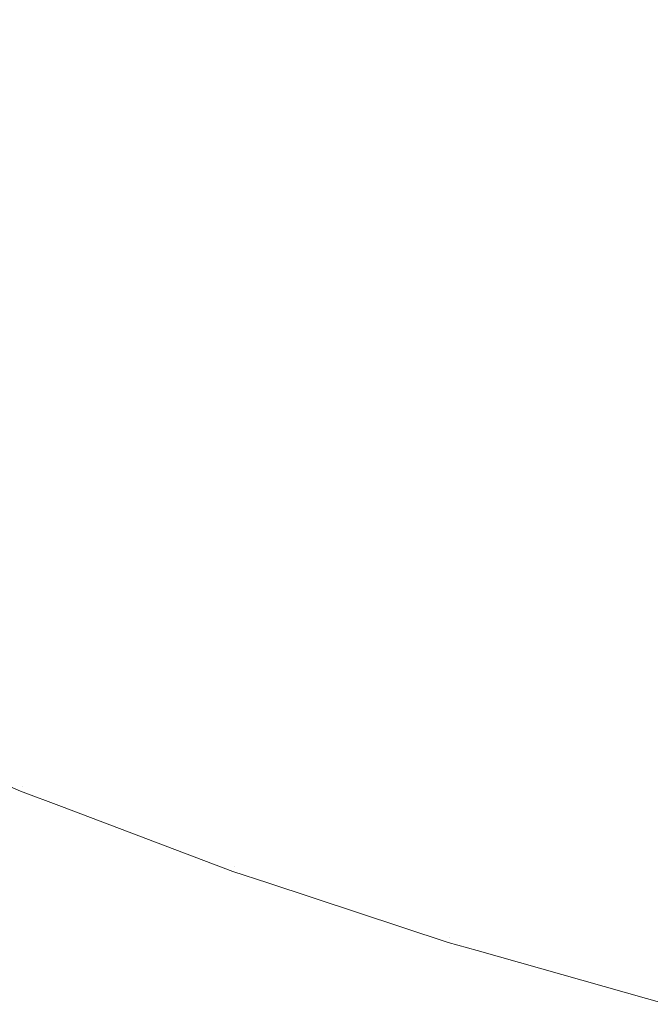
# Model space of a CAD drawing. Header units: centimetres. Extents: x -26.3 to 27.5, y 4.2 to 67.9.
# Tile 4 of 256: x -26.0238 to -26.012, y 4.2034 to 4.2219. Entities that reach past the tile are written whole.
import ezdxf

# ---------------------------------------------------------------- set-up
doc = ezdxf.new("R2010")
doc.units = ezdxf.units.CM
doc.header["$LTSCALE"] = 2.54
doc.layers.add('Lucido design-1', color=7, linetype='Continuous')

# ---------------------------------------------------------------- blocks, each defined once
blk = doc.blocks.new('Gruppo-2-1')
at = {"color": 7, "linetype": 'Continuous', "lineweight": 9}
for points, invisible_edges in [([(-26.021142, 4.223659, -1111.059922), (-26.024359, 4.225197, -1111.059922), (-26.025351, 4.223231, -1111.063494), (-26.022048, 4.221653, -1111.063494)], 15), ([(-26.021142, 4.223659, -1147.159922), (-26.024359, 4.225197, -1147.159922), (-26.025351, 4.223231, -1147.163494), (-26.022048, 4.221653, -1147.163494)], 15), ([(-26.014418, 4.221303, -1111.7689), (-26.017742, 4.222557, -1111.7689), (-26.01688, 4.224701, -1111.77228), (-26.013648, 4.223482, -1111.77228)], 15), ([(-26.014418, 4.221303, -1147.8689), (-26.017742, 4.222557, -1147.8689), (-26.01688, 4.224701, -1147.87228), (-26.013648, 4.223482, -1147.87228)], 15), ([(-26.013741, 4.223218, -1111.056442), (-26.016984, 4.224442, -1111.056442), (-26.017861, 4.222259, -1111.059922), (-26.014525, 4.221, -1111.059922)], 15), ([(-26.013741, 4.223218, -1147.156442), (-26.016984, 4.224442, -1147.156442), (-26.017861, 4.222259, -1147.159922), (-26.014525, 4.221, -1147.159922)], 15), ([(-26.018552, 4.220541, -1111.765425), (-26.021904, 4.221972, -1111.765425), (-26.021009, 4.223952, -1111.7689), (-26.017742, 4.222557, -1111.7689)], 15), ([(-26.018552, 4.220541, -1147.865425), (-26.021904, 4.221972, -1147.865425), (-26.021009, 4.223952, -1147.8689), (-26.017742, 4.222557, -1147.8689)], 15), ([(-26.02274, 4.220122, -1111.761861), (-26.026107, 4.221731, -1111.761861), (-26.025193, 4.223543, -1111.765425), (-26.021904, 4.221972, -1111.765425)], 15), ([(-26.02274, 4.220122, -1147.861861), (-26.026107, 4.221731, -1147.861861), (-26.025193, 4.223543, -1147.865425), (-26.021904, 4.221972, -1147.865425)], 15), ([(-26.017861, 4.222259, -1111.059922), (-26.021142, 4.223659, -1111.059922), (-26.022048, 4.221653, -1111.063494), (-26.018682, 4.220216, -1111.063494)], 15), ([(-26.017861, 4.222259, -1147.159922), (-26.021142, 4.223659, -1147.159922), (-26.022048, 4.221653, -1147.163494), (-26.018682, 4.220216, -1147.163494)], 15), ([(-26.011044, 4.220191, -1111.7689), (-26.014418, 4.221303, -1111.7689), (-26.013648, 4.223482, -1111.77228), (-26.010367, 4.2224, -1111.77228)], 15), ([(-26.011044, 4.220191, -1147.8689), (-26.014418, 4.221303, -1147.8689), (-26.013648, 4.223482, -1147.87228), (-26.010367, 4.2224, -1147.87228)], 15), ([(-26.022048, 4.221653, -1111.063494), (-26.025351, 4.223231, -1111.063494), (-26.026273, 4.221402, -1111.067152), (-26.022892, 4.219787, -1111.067152)], 15), ([(-26.022048, 4.221653, -1147.163494), (-26.025351, 4.223231, -1147.163494), (-26.026273, 4.221402, -1147.167152), (-26.022892, 4.219787, -1147.167152)], 15), ([(-26.010449, 4.222133, -1111.056442), (-26.013741, 4.223218, -1111.056442), (-26.014525, 4.221, -1111.059922), (-26.011138, 4.219884, -1111.059922)], 15), ([(-26.010449, 4.222133, -1147.156442), (-26.013741, 4.223218, -1147.156442), (-26.014525, 4.221, -1147.159922), (-26.011138, 4.219884, -1147.159922)], 15), ([(-26.015141, 4.219255, -1111.765425), (-26.018552, 4.220541, -1111.765425), (-26.017742, 4.222557, -1111.7689), (-26.014418, 4.221303, -1111.7689)], 15), ([(-26.015141, 4.219255, -1147.865425), (-26.018552, 4.220541, -1147.865425), (-26.017742, 4.222557, -1147.8689), (-26.014418, 4.221303, -1147.8689)], 15), ([(-26.014525, 4.221, -1111.059922), (-26.017861, 4.222259, -1111.059922), (-26.018682, 4.220216, -1111.063494), (-26.015258, 4.218924, -1111.063494)], 15), ([(-26.014525, 4.221, -1147.159922), (-26.017861, 4.222259, -1147.159922), (-26.018682, 4.220216, -1147.163494), (-26.015258, 4.218924, -1147.163494)], 15), ([(-26.019309, 4.218658, -1111.761861), (-26.02274, 4.220122, -1111.761861), (-26.021904, 4.221972, -1111.765425), (-26.018552, 4.220541, -1111.765425)], 15), ([(-26.019309, 4.218658, -1147.861861), (-26.02274, 4.220122, -1147.861861), (-26.021904, 4.221972, -1147.865425), (-26.018552, 4.220541, -1147.865425)], 15), ([(-26.023516, 4.218406, -1111.758213), (-26.026955, 4.220049, -1111.758213), (-26.026107, 4.221731, -1111.761861), (-26.02274, 4.220122, -1111.761861)], 15), ([(-26.023516, 4.218406, -1147.858213), (-26.026955, 4.220049, -1147.858213), (-26.026107, 4.221731, -1147.861861), (-26.02274, 4.220122, -1147.861861)], 15), ([(-26.018682, 4.220216, -1111.063494), (-26.022048, 4.221653, -1111.063494), (-26.022892, 4.219787, -1111.067152), (-26.019446, 4.218316, -1111.067152)], 15), ([(-26.018682, 4.220216, -1147.163494), (-26.022048, 4.221653, -1147.163494), (-26.022892, 4.219787, -1147.167152), (-26.019446, 4.218316, -1147.167152)], 15), ([(-26.022892, 4.219787, -1111.067152), (-26.026273, 4.221402, -1111.067152), (-26.027124, 4.219713, -1111.07089), (-26.023671, 4.218063, -1111.07089)], 15), ([(-26.022892, 4.219787, -1147.167152), (-26.026273, 4.221402, -1147.167152), (-26.027124, 4.219713, -1147.17089), (-26.023671, 4.218063, -1147.17089)], 15), ([(-26.01168, 4.218113, -1111.765425), (-26.015141, 4.219255, -1111.765425), (-26.014418, 4.221303, -1111.7689), (-26.011044, 4.220191, -1111.7689)], 15), ([(-26.01168, 4.218113, -1147.865425), (-26.015141, 4.219255, -1147.865425), (-26.014418, 4.221303, -1147.8689), (-26.011044, 4.220191, -1147.8689)], 15), ([(-26.011138, 4.219884, -1111.059922), (-26.014525, 4.221, -1111.059922), (-26.015258, 4.218924, -1111.063494), (-26.011782, 4.217778, -1111.063494)], 15), ([(-26.011138, 4.219884, -1147.159922), (-26.014525, 4.221, -1147.159922), (-26.015258, 4.218924, -1147.163494), (-26.011782, 4.217778, -1147.163494)], 15), ([(-26.015818, 4.217341, -1111.761861), (-26.019309, 4.218658, -1111.761861), (-26.018552, 4.220541, -1111.765425), (-26.015141, 4.219255, -1111.765425)], 15), ([(-26.015818, 4.217341, -1147.861861), (-26.019309, 4.218658, -1147.861861), (-26.018552, 4.220541, -1147.865425), (-26.015141, 4.219255, -1147.865425)], 15), ([(-26.015258, 4.218924, -1111.063494), (-26.018682, 4.220216, -1111.063494), (-26.019446, 4.218316, -1111.067152), (-26.01594, 4.216993, -1111.067152)], 15), ([(-26.015258, 4.218924, -1147.163494), (-26.018682, 4.220216, -1147.163494), (-26.019446, 4.218316, -1147.167152), (-26.01594, 4.216993, -1147.167152)], 15), ([(-26.02423, 4.216826, -1111.754488), (-26.027735, 4.218501, -1111.754488), (-26.026955, 4.220049, -1111.758213), (-26.023516, 4.218406, -1111.758213)], 15), ([(-26.02423, 4.216826, -1147.854488), (-26.027735, 4.218501, -1147.854488), (-26.026955, 4.220049, -1147.858213), (-26.023516, 4.218406, -1147.858213)], 15), ([(-26.020011, 4.21691, -1111.758213), (-26.023516, 4.218406, -1111.758213), (-26.02274, 4.220122, -1111.761861), (-26.019309, 4.218658, -1111.761861)], 15), ([(-26.020011, 4.21691, -1147.858213), (-26.023516, 4.218406, -1147.858213), (-26.02274, 4.220122, -1147.861861), (-26.019309, 4.218658, -1147.861861)], 15), ([(-26.023671, 4.218063, -1111.07089), (-26.027124, 4.219713, -1111.07089), (-26.027904, 4.218167, -1111.074699), (-26.024384, 4.216485, -1111.074699)], 15), ([(-26.023671, 4.218063, -1147.17089), (-26.027124, 4.219713, -1147.17089), (-26.027904, 4.218167, -1147.174699), (-26.024384, 4.216485, -1147.174699)], 15), ([(-26.019446, 4.218316, -1111.067152), (-26.022892, 4.219787, -1111.067152), (-26.023671, 4.218063, -1111.07089), (-26.020151, 4.216561, -1111.07089)], 15), ([(-26.019446, 4.218316, -1147.167152), (-26.022892, 4.219787, -1147.167152), (-26.023671, 4.218063, -1147.17089), (-26.020151, 4.216561, -1147.17089)], 15), ([(-26.012274, 4.216173, -1111.761861), (-26.015818, 4.217341, -1111.761861), (-26.015141, 4.219255, -1111.765425), (-26.01168, 4.218113, -1111.765425)], 15), ([(-26.012274, 4.216173, -1147.861861), (-26.015818, 4.217341, -1147.861861), (-26.015141, 4.219255, -1147.865425), (-26.01168, 4.218113, -1147.865425)], 15), ([(-26.011782, 4.217778, -1111.063494), (-26.015258, 4.218924, -1111.063494), (-26.01594, 4.216993, -1111.067152), (-26.012382, 4.21582, -1111.067152)], 15), ([(-26.011782, 4.217778, -1147.163494), (-26.015258, 4.218924, -1147.163494), (-26.01594, 4.216993, -1147.167152), (-26.012382, 4.21582, -1147.167152)], 15), ([(-26.016445, 4.215564, -1111.758213), (-26.020011, 4.21691, -1111.758213), (-26.019309, 4.218658, -1111.761861), (-26.015818, 4.217341, -1111.761861)], 15), ([(-26.016445, 4.215564, -1147.858213), (-26.020011, 4.21691, -1147.858213), (-26.019309, 4.218658, -1147.861861), (-26.015818, 4.217341, -1147.861861)], 15), ([(-26.020657, 4.215301, -1111.754488), (-26.02423, 4.216826, -1111.754488), (-26.023516, 4.218406, -1111.758213), (-26.020011, 4.21691, -1111.758213)], 15), ([(-26.020657, 4.215301, -1147.854488), (-26.02423, 4.216826, -1147.854488), (-26.023516, 4.218406, -1147.858213), (-26.020011, 4.21691, -1147.858213)], 15), ([(-26.01594, 4.216993, -1111.067152), (-26.019446, 4.218316, -1111.067152), (-26.020151, 4.216561, -1111.07089), (-26.016571, 4.21521, -1111.07089)], 15), ([(-26.01594, 4.216993, -1147.167152), (-26.019446, 4.218316, -1147.167152), (-26.020151, 4.216561, -1147.17089), (-26.016571, 4.21521, -1147.17089)], 15), ([(-26.020151, 4.216561, -1111.07089), (-26.023671, 4.218063, -1111.07089), (-26.024384, 4.216485, -1111.074699), (-26.020797, 4.214955, -1111.074699)], 15), ([(-26.020151, 4.216561, -1147.17089), (-26.023671, 4.218063, -1147.17089), (-26.024384, 4.216485, -1147.174699), (-26.020797, 4.214955, -1147.174699)], 15), ([(-26.008684, 4.215156, -1111.761861), (-26.012274, 4.216173, -1111.761861), (-26.01168, 4.218113, -1111.765425), (-26.008173, 4.21712, -1111.765425)], 15), ([(-26.008684, 4.215156, -1147.861861), (-26.012274, 4.216173, -1147.861861), (-26.01168, 4.218113, -1147.865425), (-26.008173, 4.21712, -1147.865425)], 15), ([(-26.008261, 4.216781, -1111.063494), (-26.011782, 4.217778, -1111.063494), (-26.012382, 4.21582, -1111.067152), (-26.008777, 4.214799, -1111.067152)], 15), ([(-26.008261, 4.216781, -1147.163494), (-26.011782, 4.217778, -1147.163494), (-26.012382, 4.21582, -1147.167152), (-26.008777, 4.214799, -1147.167152)], 15), ([(-26.012826, 4.214371, -1111.758213), (-26.016445, 4.215564, -1111.758213), (-26.015818, 4.217341, -1111.761861), (-26.012274, 4.216173, -1111.761861)], 15), ([(-26.012826, 4.214371, -1147.858213), (-26.016445, 4.215564, -1147.858213), (-26.015818, 4.217341, -1147.861861), (-26.012274, 4.216173, -1147.861861)], 15), ([(-26.017023, 4.21393, -1111.754488), (-26.020657, 4.215301, -1111.754488), (-26.020011, 4.21691, -1111.758213), (-26.016445, 4.215564, -1111.758213)], 15), ([(-26.017023, 4.21393, -1147.854488), (-26.020657, 4.215301, -1147.854488), (-26.020011, 4.21691, -1147.858213), (-26.016445, 4.215564, -1147.858213)], 15), ([(-26.012382, 4.21582, -1111.067152), (-26.01594, 4.216993, -1111.067152), (-26.016571, 4.21521, -1111.07089), (-26.012936, 4.214012, -1111.07089)], 15), ([(-26.012382, 4.21582, -1147.167152), (-26.01594, 4.216993, -1147.167152), (-26.016571, 4.21521, -1147.17089), (-26.012936, 4.214012, -1147.17089)], 15), ([(-26.021247, 4.213835, -1111.750691), (-26.024881, 4.215386, -1111.750691), (-26.02423, 4.216826, -1111.754488), (-26.020657, 4.215301, -1111.754488)], 15), ([(-26.021247, 4.213835, -1147.850691), (-26.024881, 4.215386, -1147.850691), (-26.02423, 4.216826, -1147.854488), (-26.020657, 4.215301, -1147.854488)], 15), ([(-26.016571, 4.21521, -1111.07089), (-26.020151, 4.216561, -1111.07089), (-26.020797, 4.214955, -1111.074699), (-26.017147, 4.213577, -1111.074699)], 15), ([(-26.016571, 4.21521, -1147.17089), (-26.020151, 4.216561, -1147.17089), (-26.020797, 4.214955, -1147.174699), (-26.017147, 4.213577, -1147.174699)], 15), ([(-26.020797, 4.214955, -1111.074699), (-26.024384, 4.216485, -1111.074699), (-26.025031, 4.215056, -1111.078574), (-26.021382, 4.213499, -1111.078574)], 15), ([(-26.020797, 4.214955, -1147.174699), (-26.024384, 4.216485, -1147.174699), (-26.025031, 4.215056, -1147.178574), (-26.021382, 4.213499, -1147.178574)], 15), ([(-26.009159, 4.213333, -1111.758213), (-26.012826, 4.214371, -1111.758213), (-26.012274, 4.216173, -1111.761861), (-26.008684, 4.215156, -1111.761861)], 15), ([(-26.009159, 4.213333, -1147.858213), (-26.012826, 4.214371, -1147.858213), (-26.012274, 4.216173, -1147.861861), (-26.008684, 4.215156, -1147.861861)], 15), ([(-26.008777, 4.214799, -1111.067152), (-26.012382, 4.21582, -1111.067152), (-26.012936, 4.214012, -1111.07089), (-26.009254, 4.212969, -1111.07089)], 15), ([(-26.008777, 4.214799, -1147.167152), (-26.012382, 4.21582, -1147.167152), (-26.012936, 4.214012, -1147.17089), (-26.009254, 4.212969, -1147.17089)], 15), ([(-26.013333, 4.212714, -1111.754488), (-26.017023, 4.21393, -1111.754488), (-26.016445, 4.215564, -1111.758213), (-26.012826, 4.214371, -1111.758213)], 15), ([(-26.013333, 4.212714, -1147.854488), (-26.017023, 4.21393, -1147.854488), (-26.016445, 4.215564, -1147.858213), (-26.012826, 4.214371, -1147.858213)], 15), ([(-26.021778, 4.212513, -1111.746829), (-26.025468, 4.214088, -1111.746829), (-26.024881, 4.215386, -1111.750691), (-26.021247, 4.213835, -1111.750691)], 15), ([(-26.021778, 4.212513, -1147.846829), (-26.025468, 4.214088, -1147.846829), (-26.024881, 4.215386, -1147.850691), (-26.021247, 4.213835, -1147.850691)], 15), ([(-26.017549, 4.212439, -1111.750691), (-26.021247, 4.213835, -1111.750691), (-26.020657, 4.215301, -1111.754488), (-26.017023, 4.21393, -1111.754488)], 15), ([(-26.017549, 4.212439, -1147.850691), (-26.021247, 4.213835, -1147.850691), (-26.020657, 4.215301, -1147.854488), (-26.017023, 4.21393, -1147.854488)], 15), ([(-26.021382, 4.213499, -1111.078574), (-26.025031, 4.215056, -1111.078574), (-26.025609, 4.213776, -1111.082507), (-26.021905, 4.212195, -1111.082507)], 15), ([(-26.021382, 4.213499, -1147.178574), (-26.025031, 4.215056, -1147.178574), (-26.025609, 4.213776, -1147.182507), (-26.021905, 4.212195, -1147.182507)], 15), ([(-26.012936, 4.214012, -1111.07089), (-26.016571, 4.21521, -1111.07089), (-26.017147, 4.213577, -1111.074699), (-26.013443, 4.212356, -1111.074699)], 15), ([(-26.012936, 4.214012, -1147.17089), (-26.016571, 4.21521, -1147.17089), (-26.017147, 4.213577, -1147.174699), (-26.013443, 4.212356, -1147.174699)], 15), ([(-26.017147, 4.213577, -1111.074699), (-26.020797, 4.214955, -1111.074699), (-26.021382, 4.213499, -1111.078574), (-26.01767, 4.212098, -1111.078574)], 15), ([(-26.017147, 4.213577, -1147.174699), (-26.020797, 4.214955, -1147.174699), (-26.021382, 4.213499, -1147.178574), (-26.01767, 4.212098, -1147.178574)], 15), ([(-26.009596, 4.211655, -1111.754488), (-26.013333, 4.212714, -1111.754488), (-26.012826, 4.214371, -1111.758213), (-26.009159, 4.213333, -1111.758213)], 15), ([(-26.009596, 4.211655, -1147.854488), (-26.013333, 4.212714, -1147.854488), (-26.012826, 4.214371, -1147.858213), (-26.009159, 4.213333, -1147.858213)], 15), ([(-26.022249, 4.211339, -1111.742909), (-26.025989, 4.212935, -1111.742909), (-26.025468, 4.214088, -1111.746829), (-26.021778, 4.212513, -1111.746829)], 15), ([(-26.022249, 4.211339, -1147.842909), (-26.025989, 4.212935, -1147.842909), (-26.025468, 4.214088, -1147.846829), (-26.021778, 4.212513, -1147.846829)], 15), ([(-26.009254, 4.212969, -1111.07089), (-26.012936, 4.214012, -1111.07089), (-26.013443, 4.212356, -1111.074699), (-26.00969, 4.211294, -1111.074699)], 15), ([(-26.009254, 4.212969, -1147.17089), (-26.012936, 4.214012, -1147.17089), (-26.013443, 4.212356, -1147.174699), (-26.00969, 4.211294, -1147.174699)], 15), ([(-26.021905, 4.212195, -1111.082507), (-26.025609, 4.213776, -1111.082507), (-26.026119, 4.212647, -1111.086492), (-26.022367, 4.211046, -1111.086492)], 15), ([(-26.021905, 4.212195, -1147.182507), (-26.025609, 4.213776, -1147.182507), (-26.026119, 4.212647, -1147.186492), (-26.022367, 4.211046, -1147.186492)], 15), ([(-26.018024, 4.211096, -1111.746829), (-26.021778, 4.212513, -1111.746829), (-26.021247, 4.213835, -1111.750691), (-26.017549, 4.212439, -1111.750691)], 15), ([(-26.018024, 4.211096, -1147.846829), (-26.021778, 4.212513, -1147.846829), (-26.021247, 4.213835, -1147.850691), (-26.017549, 4.212439, -1147.850691)], 15), ([(-26.013796, 4.211202, -1111.750691), (-26.017549, 4.212439, -1111.750691), (-26.017023, 4.21393, -1111.754488), (-26.013333, 4.212714, -1111.754488)], 15), ([(-26.013796, 4.211202, -1147.850691), (-26.017549, 4.212439, -1147.850691), (-26.017023, 4.21393, -1147.854488), (-26.013333, 4.212714, -1147.854488)], 15), ([(-26.013443, 4.212356, -1111.074699), (-26.017147, 4.213577, -1111.074699), (-26.01767, 4.212098, -1111.078574), (-26.013902, 4.210856, -1111.078574)], 15), ([(-26.013443, 4.212356, -1147.174699), (-26.017147, 4.213577, -1147.174699), (-26.01767, 4.212098, -1147.178574), (-26.013902, 4.210856, -1147.178574)], 15), ([(-26.01767, 4.212098, -1111.078574), (-26.021382, 4.213499, -1111.078574), (-26.021905, 4.212195, -1111.082507), (-26.018138, 4.210773, -1111.082507)], 15), ([(-26.01767, 4.212098, -1147.178574), (-26.021382, 4.213499, -1147.178574), (-26.021905, 4.212195, -1147.182507), (-26.018138, 4.210773, -1147.182507)], 15), ([(-26.022661, 4.210315, -1111.738936), (-26.026444, 4.211929, -1111.738936), (-26.025989, 4.212935, -1111.742909), (-26.022249, 4.211339, -1111.742909)], 15), ([(-26.022661, 4.210315, -1147.838936), (-26.026444, 4.211929, -1147.838936), (-26.025989, 4.212935, -1147.842909), (-26.022249, 4.211339, -1147.842909)], 15), ([(-26.022367, 4.211046, -1111.086492), (-26.026119, 4.212647, -1111.086492), (-26.02656, 4.211672, -1111.090522), (-26.022766, 4.210054, -1111.090522)], 15), ([(-26.022367, 4.211046, -1147.186492), (-26.026119, 4.212647, -1147.186492), (-26.02656, 4.211672, -1147.190522), (-26.022766, 4.210054, -1147.190522)], 15), ([(-26.009994, 4.210126, -1111.750691), (-26.013796, 4.211202, -1111.750691), (-26.013333, 4.212714, -1111.754488), (-26.009596, 4.211655, -1111.754488)], 15), ([(-26.009994, 4.210126, -1147.850691), (-26.013796, 4.211202, -1147.850691), (-26.013333, 4.212714, -1147.854488), (-26.009596, 4.211655, -1147.854488)], 15), ([(-26.018445, 4.209903, -1111.742909), (-26.022249, 4.211339, -1111.742909), (-26.021778, 4.212513, -1111.746829), (-26.018024, 4.211096, -1111.746829)], 15), ([(-26.018445, 4.209903, -1147.842909), (-26.022249, 4.211339, -1147.842909), (-26.021778, 4.212513, -1147.846829), (-26.018024, 4.211096, -1147.846829)], 15), ([(-26.014213, 4.20984, -1111.746829), (-26.018024, 4.211096, -1111.746829), (-26.017549, 4.212439, -1111.750691), (-26.013796, 4.211202, -1111.750691)], 15), ([(-26.014213, 4.20984, -1147.846829), (-26.018024, 4.211096, -1147.846829), (-26.017549, 4.212439, -1147.850691), (-26.013796, 4.211202, -1147.850691)], 15), ([(-26.00969, 4.211294, -1111.074699), (-26.013443, 4.212356, -1111.074699), (-26.013902, 4.210856, -1111.078574), (-26.010085, 4.209775, -1111.078574)], 15), ([(-26.00969, 4.211294, -1147.174699), (-26.013443, 4.212356, -1147.174699), (-26.013902, 4.210856, -1147.178574), (-26.010085, 4.209775, -1147.178574)], 15), ([(-26.018138, 4.210773, -1111.082507), (-26.021905, 4.212195, -1111.082507), (-26.022367, 4.211046, -1111.086492), (-26.018551, 4.209606, -1111.086492)], 15), ([(-26.018138, 4.210773, -1147.182507), (-26.021905, 4.212195, -1147.182507), (-26.022367, 4.211046, -1147.186492), (-26.018551, 4.209606, -1147.186492)], 15), ([(-26.013902, 4.210856, -1111.078574), (-26.01767, 4.212098, -1111.078574), (-26.018138, 4.210773, -1111.082507), (-26.014314, 4.209513, -1111.082507)], 15), ([(-26.013902, 4.210856, -1147.178574), (-26.01767, 4.212098, -1147.178574), (-26.018138, 4.210773, -1147.182507), (-26.014314, 4.209513, -1147.182507)], 15), ([(-26.023011, 4.209443, -1111.734917), (-26.026831, 4.211073, -1111.734917), (-26.026444, 4.211929, -1111.738936), (-26.022661, 4.210315, -1111.738936)], 15), ([(-26.023011, 4.209443, -1147.834917), (-26.026831, 4.211073, -1147.834917), (-26.026444, 4.211929, -1147.838936), (-26.022661, 4.210315, -1147.838936)], 15), ([(-26.022766, 4.210054, -1111.090522), (-26.02656, 4.211672, -1111.090522), (-26.026931, 4.210852, -1111.094589), (-26.023102, 4.209218, -1111.094589)], 15), ([(-26.022766, 4.210054, -1147.190522), (-26.02656, 4.211672, -1147.190522), (-26.026931, 4.210852, -1147.194589), (-26.023102, 4.209218, -1147.194589)], 15), ([(-26.018813, 4.208863, -1111.738936), (-26.022661, 4.210315, -1111.738936), (-26.022249, 4.211339, -1111.742909), (-26.018445, 4.209903, -1111.742909)], 15), ([(-26.018813, 4.208863, -1147.838936), (-26.022661, 4.210315, -1147.838936), (-26.022249, 4.211339, -1147.842909), (-26.018445, 4.209903, -1147.842909)], 15), ([(-26.010353, 4.208747, -1111.746829), (-26.014213, 4.20984, -1111.746829), (-26.013796, 4.211202, -1111.750691), (-26.009994, 4.210126, -1111.750691)], 15), ([(-26.010353, 4.208747, -1147.846829), (-26.014213, 4.20984, -1147.846829), (-26.013796, 4.211202, -1147.850691), (-26.009994, 4.210126, -1147.850691)], 15), ([(-26.0233, 4.208726, -1111.73086), (-26.027149, 4.210368, -1111.73086), (-26.026831, 4.211073, -1111.734917), (-26.023011, 4.209443, -1111.734917)], 15), ([(-26.0233, 4.208726, -1147.83086), (-26.027149, 4.210368, -1147.83086), (-26.026831, 4.211073, -1147.834917), (-26.023011, 4.209443, -1147.834917)], 15), ([(-26.018551, 4.209606, -1111.086492), (-26.022367, 4.211046, -1111.086492), (-26.022766, 4.210054, -1111.090522), (-26.018907, 4.208597, -1111.090522)], 15), ([(-26.018551, 4.209606, -1147.186492), (-26.022367, 4.211046, -1147.186492), (-26.022766, 4.210054, -1147.190522), (-26.018907, 4.208597, -1147.190522)], 15), ([(-26.014584, 4.208631, -1111.742909), (-26.018445, 4.209903, -1111.742909), (-26.018024, 4.211096, -1111.746829), (-26.014213, 4.20984, -1111.746829)], 15), ([(-26.014584, 4.208631, -1147.842909), (-26.018445, 4.209903, -1147.842909), (-26.018024, 4.211096, -1147.846829), (-26.014213, 4.20984, -1147.846829)], 15), ([(-26.023102, 4.209218, -1111.094589), (-26.026931, 4.210852, -1111.094589), (-26.027231, 4.210187, -1111.098686), (-26.023374, 4.208541, -1111.098686)], 15), ([(-26.023102, 4.209218, -1147.194589), (-26.026931, 4.210852, -1147.194589), (-26.027231, 4.210187, -1147.198686), (-26.023374, 4.208541, -1147.198686)], 15), ([(-26.010085, 4.209775, -1111.078574), (-26.013902, 4.210856, -1111.078574), (-26.014314, 4.209513, -1111.082507), (-26.010439, 4.208416, -1111.082507)], 15), ([(-26.010085, 4.209775, -1147.178574), (-26.013902, 4.210856, -1147.178574), (-26.014314, 4.209513, -1147.182507), (-26.010439, 4.208416, -1147.182507)], 15), ([(-26.014314, 4.209513, -1111.082507), (-26.018138, 4.210773, -1111.082507), (-26.018551, 4.209606, -1111.086492), (-26.014676, 4.208329, -1111.086492)], 15), ([(-26.014314, 4.209513, -1147.182507), (-26.018138, 4.210773, -1147.182507), (-26.018551, 4.209606, -1147.186492), (-26.014676, 4.208329, -1147.186492)], 15), ([(-26.023526, 4.208163, -1111.726771), (-26.027399, 4.209816, -1111.726771), (-26.027149, 4.210368, -1111.73086), (-26.0233, 4.208726, -1111.73086)], 15), ([(-26.023526, 4.208163, -1147.826771), (-26.027399, 4.209816, -1147.826771), (-26.027149, 4.210368, -1147.83086), (-26.0233, 4.208726, -1147.83086)], 15), ([(-26.019126, 4.207977, -1111.734917), (-26.023011, 4.209443, -1111.734917), (-26.022661, 4.210315, -1111.738936), (-26.018813, 4.208863, -1111.738936)], 15), ([(-26.019126, 4.207977, -1147.834917), (-26.023011, 4.209443, -1147.834917), (-26.022661, 4.210315, -1147.838936), (-26.018813, 4.208863, -1147.838936)], 15), ([(-26.023374, 4.208541, -1111.098686), (-26.027231, 4.210187, -1111.098686), (-26.027461, 4.209679, -1111.102807), (-26.023582, 4.208023, -1111.102807)], 15), ([(-26.023374, 4.208541, -1147.198686), (-26.027231, 4.210187, -1147.198686), (-26.027461, 4.209679, -1147.202807), (-26.023582, 4.208023, -1147.202807)], 15), ([(-26.018907, 4.208597, -1111.090522), (-26.022766, 4.210054, -1111.090522), (-26.023102, 4.209218, -1111.094589), (-26.019207, 4.207748, -1111.094589)], 15), ([(-26.018907, 4.208597, -1147.190522), (-26.022766, 4.210054, -1147.190522), (-26.023102, 4.209218, -1147.194589), (-26.019207, 4.207748, -1147.194589)], 15), ([(-26.014907, 4.207575, -1111.738936), (-26.018813, 4.208863, -1111.738936), (-26.018445, 4.209903, -1111.742909), (-26.014584, 4.208631, -1111.742909)], 15), ([(-26.014907, 4.207575, -1147.838936), (-26.018813, 4.208863, -1147.838936), (-26.018445, 4.209903, -1147.842909), (-26.014584, 4.208631, -1147.842909)], 15), ([(-26.023688, 4.207758, -1111.722656), (-26.027579, 4.209418, -1111.722656), (-26.027399, 4.209816, -1111.726771), (-26.023526, 4.208163, -1111.726771)], 15), ([(-26.023688, 4.207758, -1147.822656), (-26.027579, 4.209418, -1147.822656), (-26.027399, 4.209816, -1147.826771), (-26.023526, 4.208163, -1147.826771)], 15), ([(-26.010672, 4.207523, -1111.742909), (-26.014584, 4.208631, -1111.742909), (-26.014213, 4.20984, -1111.746829), (-26.010353, 4.208747, -1111.746829)], 15), ([(-26.010672, 4.207523, -1147.842909), (-26.014584, 4.208631, -1147.842909), (-26.014213, 4.20984, -1147.846829), (-26.010353, 4.208747, -1147.846829)], 15), ([(-26.023582, 4.208023, -1111.102807), (-26.027461, 4.209679, -1111.102807), (-26.02762, 4.209327, -1111.106944), (-26.023726, 4.207665, -1111.106944)], 15), ([(-26.023582, 4.208023, -1147.202807), (-26.027461, 4.209679, -1147.202807), (-26.02762, 4.209327, -1147.206944), (-26.023726, 4.207665, -1147.206944)], 15), ([(-26.014676, 4.208329, -1111.086492), (-26.018551, 4.209606, -1111.086492), (-26.018907, 4.208597, -1111.090522), (-26.01499, 4.207306, -1111.090522)], 15), ([(-26.014676, 4.208329, -1147.186492), (-26.018551, 4.209606, -1147.186492), (-26.018907, 4.208597, -1147.190522), (-26.01499, 4.207306, -1147.190522)], 15), ([(-26.023788, 4.207511, -1111.718524), (-26.027688, 4.209176, -1111.718524), (-26.027579, 4.209418, -1111.722656), (-26.023688, 4.207758, -1111.722656)], 15), ([(-26.023788, 4.207511, -1147.818524), (-26.027688, 4.209176, -1147.818524), (-26.027579, 4.209418, -1147.822656), (-26.023688, 4.207758, -1147.822656)], 15), ([(-26.019384, 4.207248, -1111.73086), (-26.0233, 4.208726, -1111.73086), (-26.023011, 4.209443, -1111.734917), (-26.019126, 4.207977, -1111.734917)], 15), ([(-26.019384, 4.207248, -1147.83086), (-26.0233, 4.208726, -1147.83086), (-26.023011, 4.209443, -1147.834917), (-26.019126, 4.207977, -1147.834917)], 15), ([(-26.010439, 4.208416, -1111.082507), (-26.014314, 4.209513, -1111.082507), (-26.014676, 4.208329, -1111.086492), (-26.010751, 4.207218, -1111.086492)], 15), ([(-26.010439, 4.208416, -1147.182507), (-26.014314, 4.209513, -1147.182507), (-26.014676, 4.208329, -1147.186492), (-26.010751, 4.207218, -1147.186492)], 15), ([(-26.023726, 4.207665, -1111.106944), (-26.02762, 4.209327, -1111.106944), (-26.027708, 4.209132, -1111.111089), (-26.023805, 4.207467, -1111.111089)], 15), ([(-26.023726, 4.207665, -1147.206944), (-26.02762, 4.209327, -1147.206944), (-26.027708, 4.209132, -1147.211089), (-26.023805, 4.207467, -1147.211089)], 15), ([(-26.027688, 4.209176, -1111.718524), (-26.023788, 4.207511, -1111.718524), (-26.023823, 4.207423, -1111.714164), (-26.026855, 4.208717, -1111.714164)], 11), ([(-26.027688, 4.209176, -1147.818524), (-26.023788, 4.207511, -1147.818524), (-26.023823, 4.207423, -1147.814164), (-26.026855, 4.208717, -1147.814164)], 11), ([(-26.019207, 4.207748, -1111.094589), (-26.023102, 4.209218, -1111.094589), (-26.023374, 4.208541, -1111.098686), (-26.01945, 4.20706, -1111.098686)], 15), ([(-26.019207, 4.207748, -1147.194589), (-26.023102, 4.209218, -1147.194589), (-26.023374, 4.208541, -1147.198686), (-26.01945, 4.20706, -1147.198686)], 15), ([(-26.026855, 4.208717, -1111.114164), (-26.023823, 4.207423, -1111.114164), (-26.023805, 4.207467, -1111.111089), (-26.027708, 4.209132, -1111.111089)], 14), ([(-26.026855, 4.208717, -1147.214164), (-26.023823, 4.207423, -1147.214164), (-26.023805, 4.207467, -1147.211089), (-26.027708, 4.209132, -1147.211089)], 14), ([(-26.015182, 4.206677, -1111.734917), (-26.019126, 4.207977, -1111.734917), (-26.018813, 4.208863, -1111.738936), (-26.014907, 4.207575, -1111.738936)], 15), ([(-26.015182, 4.206677, -1147.834917), (-26.019126, 4.207977, -1147.834917), (-26.018813, 4.208863, -1147.838936), (-26.014907, 4.207575, -1147.838936)], 15), ([(-26.023823, 4.207423, -1111.114164), (-26.026855, 4.208717, -1111.114164), (-26.026855, 4.208717, -1111.714164), (-26.023823, 4.207423, -1111.714164)], 10), ([(-26.023823, 4.207423, -1147.214164), (-26.026855, 4.208717, -1147.214164), (-26.026855, 4.208717, -1147.814164), (-26.023823, 4.207423, -1147.814164)], 10), ([(-26.019586, 4.206677, -1111.726771), (-26.023526, 4.208163, -1111.726771), (-26.0233, 4.208726, -1111.73086), (-26.019384, 4.207248, -1111.73086)], 15), ([(-26.019586, 4.206677, -1147.826771), (-26.023526, 4.208163, -1147.826771), (-26.0233, 4.208726, -1147.83086), (-26.019384, 4.207248, -1147.83086)], 15), ([(-26.01499, 4.207306, -1111.090522), (-26.018907, 4.208597, -1111.090522), (-26.019207, 4.207748, -1111.094589), (-26.015253, 4.206445, -1111.094589)], 15), ([(-26.01499, 4.207306, -1147.190522), (-26.018907, 4.208597, -1147.190522), (-26.019207, 4.207748, -1147.194589), (-26.015253, 4.206445, -1147.194589)], 15), ([(-26.01095, 4.206455, -1111.738936), (-26.014907, 4.207575, -1111.738936), (-26.014584, 4.208631, -1111.742909), (-26.010672, 4.207523, -1111.742909)], 15), ([(-26.01095, 4.206455, -1147.838936), (-26.014907, 4.207575, -1147.838936), (-26.014584, 4.208631, -1147.842909), (-26.010672, 4.207523, -1147.842909)], 15), ([(-26.01945, 4.20706, -1111.098686), (-26.023374, 4.208541, -1111.098686), (-26.023582, 4.208023, -1111.102807), (-26.019636, 4.206534, -1111.102807)], 15), ([(-26.01945, 4.20706, -1147.198686), (-26.023374, 4.208541, -1147.198686), (-26.023582, 4.208023, -1147.202807), (-26.019636, 4.206534, -1147.202807)], 15), ([(-26.010751, 4.207218, -1111.086492), (-26.014676, 4.208329, -1111.086492), (-26.01499, 4.207306, -1111.090522), (-26.011021, 4.206182, -1111.090522)], 15), ([(-26.010751, 4.207218, -1147.186492), (-26.014676, 4.208329, -1147.186492), (-26.01499, 4.207306, -1147.190522), (-26.011021, 4.206182, -1147.190522)], 15), ([(-26.019731, 4.206265, -1111.722656), (-26.023688, 4.207758, -1111.722656), (-26.023526, 4.208163, -1111.726771), (-26.019586, 4.206677, -1111.726771)], 15), ([(-26.019731, 4.206265, -1147.822656), (-26.023688, 4.207758, -1147.822656), (-26.023526, 4.208163, -1147.826771), (-26.019586, 4.206677, -1147.826771)], 15), ([(-26.019636, 4.206534, -1111.102807), (-26.023582, 4.208023, -1111.102807), (-26.023726, 4.207665, -1111.106944), (-26.019764, 4.20617, -1111.106944)], 15), ([(-26.019636, 4.206534, -1147.202807), (-26.023582, 4.208023, -1147.202807), (-26.023726, 4.207665, -1147.206944), (-26.019764, 4.20617, -1147.206944)], 15), ([(-26.015409, 4.205937, -1111.73086), (-26.019384, 4.207248, -1111.73086), (-26.019126, 4.207977, -1111.734917), (-26.015182, 4.206677, -1111.734917)], 15), ([(-26.015409, 4.205937, -1147.83086), (-26.019384, 4.207248, -1147.83086), (-26.019126, 4.207977, -1147.834917), (-26.015182, 4.206677, -1147.834917)], 15), ([(-26.01982, 4.206014, -1111.718524), (-26.023788, 4.207511, -1111.718524), (-26.023688, 4.207758, -1111.722656), (-26.019731, 4.206265, -1111.722656)], 15), ([(-26.01982, 4.206014, -1147.818524), (-26.023788, 4.207511, -1147.818524), (-26.023688, 4.207758, -1147.822656), (-26.019731, 4.206265, -1147.822656)], 15), ([(-26.015253, 4.206445, -1111.094589), (-26.019207, 4.207748, -1111.094589), (-26.01945, 4.20706, -1111.098686), (-26.015467, 4.205748, -1111.098686)], 15), ([(-26.015253, 4.206445, -1147.194589), (-26.019207, 4.207748, -1147.194589), (-26.01945, 4.20706, -1147.198686), (-26.015467, 4.205748, -1147.198686)], 15), ([(-26.023059, 4.207135, -1111.714164), (-26.023823, 4.207423, -1111.714164), (-26.023788, 4.207511, -1111.718524)], 10), ([(-26.023059, 4.207135, -1147.814164), (-26.023823, 4.207423, -1147.814164), (-26.023788, 4.207511, -1147.818524)], 10), ([(-26.019764, 4.20617, -1111.106944), (-26.023726, 4.207665, -1111.106944), (-26.023805, 4.207467, -1111.111089), (-26.019836, 4.205969, -1111.111089)], 15), ([(-26.019764, 4.20617, -1147.206944), (-26.023726, 4.207665, -1147.206944), (-26.023805, 4.207467, -1147.211089), (-26.019836, 4.205969, -1147.211089)], 15), ([(-26.023788, 4.207511, -1111.718524), (-26.01982, 4.206014, -1111.718524), (-26.019851, 4.205924, -1111.714164), (-26.023059, 4.207135, -1111.714164)], 11), ([(-26.023788, 4.207511, -1147.818524), (-26.01982, 4.206014, -1147.818524), (-26.019851, 4.205924, -1147.814164), (-26.023059, 4.207135, -1147.814164)], 11), ([(-26.011187, 4.205546, -1111.734917), (-26.015182, 4.206677, -1111.734917), (-26.014907, 4.207575, -1111.738936), (-26.01095, 4.206455, -1111.738936)], 15), ([(-26.011187, 4.205546, -1147.834917), (-26.015182, 4.206677, -1147.834917), (-26.014907, 4.207575, -1147.838936), (-26.01095, 4.206455, -1147.838936)], 15), ([(-26.023805, 4.207467, -1111.111089), (-26.023823, 4.207423, -1111.114164), (-26.023059, 4.207135, -1111.114164)], 9), ([(-26.023805, 4.207467, -1147.211089), (-26.023823, 4.207423, -1147.214164), (-26.023059, 4.207135, -1147.214164)], 9), ([(-26.023823, 4.207423, -1111.714164), (-26.023059, 4.207135, -1111.714164), (-26.023059, 4.207135, -1111.114164), (-26.023823, 4.207423, -1111.114164)], 10), ([(-26.023823, 4.207423, -1147.814164), (-26.023059, 4.207135, -1147.814164), (-26.023059, 4.207135, -1147.214164), (-26.023823, 4.207423, -1147.214164)], 10), ([(-26.023059, 4.207135, -1111.114164), (-26.019851, 4.205924, -1111.114164), (-26.019836, 4.205969, -1111.111089), (-26.023805, 4.207467, -1111.111089)], 14), ([(-26.023059, 4.207135, -1147.214164), (-26.019851, 4.205924, -1147.214164), (-26.019836, 4.205969, -1147.211089), (-26.023805, 4.207467, -1147.211089)], 14), ([(-26.011021, 4.206182, -1111.090522), (-26.01499, 4.207306, -1111.090522), (-26.015253, 4.206445, -1111.094589), (-26.011248, 4.205311, -1111.094589)], 15), ([(-26.011021, 4.206182, -1147.190522), (-26.01499, 4.207306, -1147.190522), (-26.015253, 4.206445, -1147.194589), (-26.011248, 4.205311, -1147.194589)], 15), ([(-26.019851, 4.205924, -1111.114164), (-26.023059, 4.207135, -1111.114164), (-26.023059, 4.207135, -1111.714164), (-26.019851, 4.205924, -1111.714164)], 10), ([(-26.019851, 4.205924, -1147.214164), (-26.023059, 4.207135, -1147.214164), (-26.023059, 4.207135, -1147.814164), (-26.019851, 4.205924, -1147.814164)], 10), ([(-26.015586, 4.205358, -1111.726771), (-26.019586, 4.206677, -1111.726771), (-26.019384, 4.207248, -1111.73086), (-26.015409, 4.205937, -1111.73086)], 15), ([(-26.015586, 4.205358, -1147.826771), (-26.019586, 4.206677, -1147.826771), (-26.019384, 4.207248, -1147.83086), (-26.015409, 4.205937, -1147.83086)], 15), ([(-26.015467, 4.205748, -1111.098686), (-26.01945, 4.20706, -1111.098686), (-26.019636, 4.206534, -1111.102807), (-26.01563, 4.205214, -1111.102807)], 15), ([(-26.015467, 4.205748, -1147.198686), (-26.01945, 4.20706, -1147.198686), (-26.019636, 4.206534, -1147.202807), (-26.01563, 4.205214, -1147.202807)], 15), ([(-26.015714, 4.204941, -1111.722656), (-26.019731, 4.206265, -1111.722656), (-26.019586, 4.206677, -1111.726771), (-26.015586, 4.205358, -1111.726771)], 15), ([(-26.015714, 4.204941, -1147.822656), (-26.019731, 4.206265, -1147.822656), (-26.019586, 4.206677, -1147.826771), (-26.015586, 4.205358, -1147.826771)], 15), ([(-26.011382, 4.204797, -1111.73086), (-26.015409, 4.205937, -1111.73086), (-26.015182, 4.206677, -1111.734917), (-26.011187, 4.205546, -1111.734917)], 15), ([(-26.011382, 4.204797, -1147.83086), (-26.015409, 4.205937, -1147.83086), (-26.015182, 4.206677, -1147.834917), (-26.011187, 4.205546, -1147.834917)], 15), ([(-26.01563, 4.205214, -1111.102807), (-26.019636, 4.206534, -1111.102807), (-26.019764, 4.20617, -1111.106944), (-26.015743, 4.204845, -1111.106944)], 15), ([(-26.01563, 4.205214, -1147.202807), (-26.019636, 4.206534, -1147.202807), (-26.019764, 4.20617, -1147.206944), (-26.015743, 4.204845, -1147.206944)], 15), ([(-26.011248, 4.205311, -1111.094589), (-26.015253, 4.206445, -1111.094589), (-26.015467, 4.205748, -1111.098686), (-26.011432, 4.204605, -1111.098686)], 15), ([(-26.011248, 4.205311, -1147.194589), (-26.015253, 4.206445, -1147.194589), (-26.015467, 4.205748, -1147.198686), (-26.011432, 4.204605, -1147.198686)], 15), ([(-26.015792, 4.204686, -1111.718524), (-26.01982, 4.206014, -1111.718524), (-26.019731, 4.206265, -1111.722656), (-26.015714, 4.204941, -1111.722656)], 15), ([(-26.015792, 4.204686, -1147.818524), (-26.01982, 4.206014, -1147.818524), (-26.019731, 4.206265, -1147.822656), (-26.015714, 4.204941, -1147.822656)], 15), ([(-26.015743, 4.204845, -1111.106944), (-26.019764, 4.20617, -1111.106944), (-26.019836, 4.205969, -1111.111089), (-26.015806, 4.204641, -1111.111089)], 15), ([(-26.015743, 4.204845, -1147.206944), (-26.019764, 4.20617, -1147.206944), (-26.019836, 4.205969, -1147.211089), (-26.015806, 4.204641, -1147.211089)], 15), ([(-26.019199, 4.205709, -1111.714164), (-26.019851, 4.205924, -1111.714164), (-26.01982, 4.206014, -1111.718524)], 10), ([(-26.019199, 4.205709, -1147.814164), (-26.019851, 4.205924, -1147.814164), (-26.01982, 4.206014, -1147.818524)], 10), ([(-26.019836, 4.205969, -1111.111089), (-26.019851, 4.205924, -1111.114164), (-26.019199, 4.205709, -1111.114164)], 9), ([(-26.019836, 4.205969, -1147.211089), (-26.019851, 4.205924, -1147.214164), (-26.019199, 4.205709, -1147.214164)], 9), ([(-26.019851, 4.205924, -1111.714164), (-26.019199, 4.205709, -1111.714164), (-26.019199, 4.205709, -1111.114164), (-26.019851, 4.205924, -1111.114164)], 10), ([(-26.019851, 4.205924, -1147.814164), (-26.019199, 4.205709, -1147.814164), (-26.019199, 4.205709, -1147.214164), (-26.019851, 4.205924, -1147.214164)], 10), ([(-26.019199, 4.205709, -1111.114164), (-26.01582, 4.204595, -1111.114164), (-26.015806, 4.204641, -1111.111089), (-26.019836, 4.205969, -1111.111089)], 14), ([(-26.019199, 4.205709, -1147.214164), (-26.01582, 4.204595, -1147.214164), (-26.015806, 4.204641, -1147.211089), (-26.019836, 4.205969, -1147.211089)], 14), ([(-26.01982, 4.206014, -1111.718524), (-26.015792, 4.204686, -1111.718524), (-26.01582, 4.204595, -1111.714164), (-26.019199, 4.205709, -1111.714164)], 11), ([(-26.01982, 4.206014, -1147.818524), (-26.015792, 4.204686, -1147.818524), (-26.01582, 4.204595, -1147.814164), (-26.019199, 4.205709, -1147.814164)], 11), ([(-26.011534, 4.204211, -1111.726771), (-26.015586, 4.205358, -1111.726771), (-26.015409, 4.205937, -1111.73086), (-26.011382, 4.204797, -1111.73086)], 15), ([(-26.011534, 4.204211, -1147.826771), (-26.015586, 4.205358, -1147.826771), (-26.015409, 4.205937, -1147.83086), (-26.011382, 4.204797, -1147.83086)], 15), ([(-26.01582, 4.204595, -1111.114164), (-26.019199, 4.205709, -1111.114164), (-26.019199, 4.205709, -1111.714164), (-26.01582, 4.204595, -1111.714164)], 10), ([(-26.01582, 4.204595, -1147.214164), (-26.019199, 4.205709, -1147.214164), (-26.019199, 4.205709, -1147.814164), (-26.01582, 4.204595, -1147.814164)], 10), ([(-26.011432, 4.204605, -1111.098686), (-26.015467, 4.205748, -1111.098686), (-26.01563, 4.205214, -1111.102807), (-26.011572, 4.204065, -1111.102807)], 15), ([(-26.011432, 4.204605, -1147.198686), (-26.015467, 4.205748, -1147.198686), (-26.01563, 4.205214, -1147.202807), (-26.011572, 4.204065, -1147.202807)], 15), ([(-26.011644, 4.203788, -1111.722656), (-26.015714, 4.204941, -1111.722656), (-26.015586, 4.205358, -1111.726771), (-26.011534, 4.204211, -1111.726771)], 15), ([(-26.011644, 4.203788, -1147.822656), (-26.015714, 4.204941, -1147.822656), (-26.015586, 4.205358, -1147.826771), (-26.011534, 4.204211, -1147.826771)], 15), ([(-26.011572, 4.204065, -1111.102807), (-26.01563, 4.205214, -1111.102807), (-26.015743, 4.204845, -1111.106944), (-26.011669, 4.203691, -1111.106944)], 15), ([(-26.011572, 4.204065, -1147.202807), (-26.01563, 4.205214, -1147.202807), (-26.015743, 4.204845, -1147.206944), (-26.011669, 4.203691, -1147.206944)], 15), ([(-26.011711, 4.203531, -1111.718524), (-26.015792, 4.204686, -1111.718524), (-26.015714, 4.204941, -1111.722656), (-26.011644, 4.203788, -1111.722656)], 15), ([(-26.011711, 4.203531, -1147.818524), (-26.015792, 4.204686, -1147.818524), (-26.015714, 4.204941, -1147.822656), (-26.011644, 4.203788, -1147.822656)], 15), ([(-26.011669, 4.203691, -1111.106944), (-26.015743, 4.204845, -1111.106944), (-26.015806, 4.204641, -1111.111089), (-26.011723, 4.203484, -1111.111089)], 15), ([(-26.011669, 4.203691, -1147.206944), (-26.015743, 4.204845, -1147.206944), (-26.015806, 4.204641, -1147.211089), (-26.011723, 4.203484, -1147.211089)], 15), ([(-26.015279, 4.204442, -1111.714164), (-26.01582, 4.204595, -1111.714164), (-26.015792, 4.204686, -1111.718524)], 10), ([(-26.015279, 4.204442, -1147.814164), (-26.01582, 4.204595, -1147.814164), (-26.015792, 4.204686, -1147.818524)], 10), ([(-26.015806, 4.204641, -1111.111089), (-26.01582, 4.204595, -1111.114164), (-26.015279, 4.204442, -1111.114164)], 9), ([(-26.015806, 4.204641, -1147.211089), (-26.01582, 4.204595, -1147.214164), (-26.015279, 4.204442, -1147.214164)], 9), ([(-26.01582, 4.204595, -1111.714164), (-26.015279, 4.204442, -1111.714164), (-26.015279, 4.204442, -1111.114164), (-26.01582, 4.204595, -1111.114164)], 10), ([(-26.01582, 4.204595, -1147.814164), (-26.015279, 4.204442, -1147.814164), (-26.015279, 4.204442, -1147.214164), (-26.01582, 4.204595, -1147.214164)], 10), ([(-26.015279, 4.204442, -1111.114164), (-26.011735, 4.203439, -1111.114164), (-26.011723, 4.203484, -1111.111089), (-26.015806, 4.204641, -1111.111089)], 14), ([(-26.015279, 4.204442, -1147.214164), (-26.011735, 4.203439, -1147.214164), (-26.011723, 4.203484, -1147.211089), (-26.015806, 4.204641, -1147.211089)], 14), ([(-26.015792, 4.204686, -1111.718524), (-26.011711, 4.203531, -1111.718524), (-26.011735, 4.203439, -1111.714164), (-26.015279, 4.204442, -1111.714164)], 11), ([(-26.015792, 4.204686, -1147.818524), (-26.011711, 4.203531, -1147.818524), (-26.011735, 4.203439, -1147.814164), (-26.015279, 4.204442, -1147.814164)], 11), ([(-26.011735, 4.203439, -1111.114164), (-26.015279, 4.204442, -1111.114164), (-26.015279, 4.204442, -1111.714164), (-26.011735, 4.203439, -1111.714164)], 10), ([(-26.011735, 4.203439, -1147.214164), (-26.015279, 4.204442, -1147.214164), (-26.015279, 4.204442, -1147.814164), (-26.011735, 4.203439, -1147.814164)], 10)]:
    blk.add_3dface(points, dxfattribs=dict(at, invisible_edges=invisible_edges))
blk = doc.blocks.new('Gruppo-3-1')
at = {"color": 7}
blk.add_blockref('Gruppo-2-1', (0, 0), dxfattribs=at)

msp = doc.modelspace()

# ---------------------------------------------------------------- block references
at = {"layer": 'Lucido design-1', "color": 7}
msp.add_blockref('Gruppo-3-1', (0, 0), dxfattribs=at)

doc.saveas('drawing.dxf')
